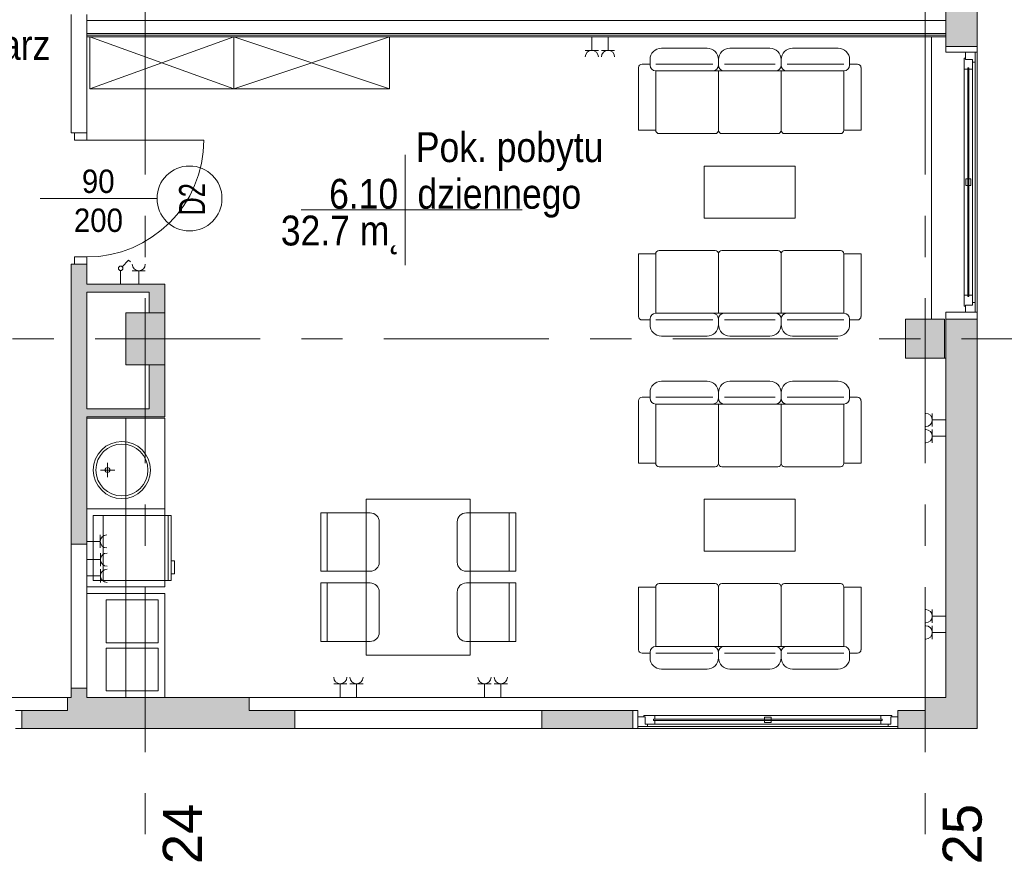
# Model space of a CAD drawing. Header units: centimetres. Extents: x -2424 to 1783, y 5 to 2907.
# Tile 51 of 94: x 491 to 1248, y 5 to 654. Entities that reach past the tile are written whole.
import ezdxf

# ---------------------------------------------------------------- set-up
doc = ezdxf.new("R2010")
doc.units = ezdxf.units.CM
doc.linetypes.add('Oś', pattern=[222.25, 127, -31.75, 31.75, -31.75])
for name, color, linetype, lineweight in [('A-ANNO-NOTE', 131, 'Continuous', 9), ('A-AREA-IDEN', 2, 'Continuous', 13), ('A-DETL-GENF', 92, 'Continuous', 13), ('A-DETL-MEDM', 33, 'Continuous', 13), ('A-DOOR', 31, 'Continuous', 13), ('A-GLAZ', 151, 'Continuous', 13), ('A-WALL', 113, 'Continuous', 13), ('A-WALL-FNSH', 113, 'Continuous', 13), ('E-ELEC-EQPM', 71, 'Continuous', 9), ('I-FURN', 30, 'Continuous', 9), ('P-SANR-FIXT', 6, 'Continuous', 9), ('Q-SPCQ', 91, 'Continuous', 9), ('S-COLS', 52, 'Continuous', 13), ('S-GRID', 1, 'Continuous', 13), ('S-GRID-IDEN', 1, 'Continuous', 13)]:
    doc.layers.add(name, color=color, linetype=linetype, lineweight=lineweight)
doc.layers.add('A-WALL-PATT', color=111, linetype='Continuous', lineweight=13, plot=False)
doc.styles.add('Arial', font='arial.ttf', dxfattribs={"width": 0.9, "height": 18})
doc.styles.add('Arial_1', font='arial.ttf', dxfattribs={"width": 0.7, "height": 20})
doc.styles.add('Arial_10', font='arial.ttf', dxfattribs={"width": 0.85, "height": 23})
doc.styles.add('Arial_7', font='arial.ttf', dxfattribs={"height": 30})

msp = doc.modelspace()

# ---------------------------------------------------------------- hatches: boundary and pattern name
at = {"layer": 'S-COLS', "lineweight": 9}
for points in [[(602.38, 388.33), (602.38, 428.33), (572.38, 428.33), (572.38, 388.33)], [(1202.38, 393.33), (1202.38, 423.33), (1172.38, 423.33), (1172.38, 393.33)]]:
    msp.add_hatch(color=251, dxfattribs=at).paths.add_polyline_path(points, flags=0)

# ---------------------------------------------------------------- linework, layer by layer
at = {"layer": 'A-ANNO-NOTE', "color": 251, "lineweight": 9}
msp.add_line((506.38, 516.33), (596.38, 516.33), dxfattribs=at)
msp.add_line((506.38, 516.33), (596.38, 516.33), dxfattribs=at)
msp.add_circle((621.38, 516.33), 25, dxfattribs=at)
at = {"layer": 'A-AREA-IDEN', "color": 251, "lineweight": 9}
for p, q in [((787.24, 550.05), (787.24, 507.55)), ((797, 507.55), (707.24, 507.55)), ((707.24, 507.55), (877.24, 507.55)), ((787.24, 507.55), (787.24, 465.05))]:
    msp.add_line(p, q, dxfattribs=at)
at = {"layer": 'A-DETL-GENF', "color": 251, "lineweight": 9}
for p, q in [((532.88, 566.83), (542.38, 566.83)), ((532.88, 561.33), (532.88, 566.83)), ((542.38, 561.33), (532.88, 561.33)), ((542.38, 566.83), (542.38, 561.33)), ((532.88, 471.33), (542.38, 471.33)), ((532.88, 465.83), (532.88, 471.33)), ((542.38, 471.33), (542.38, 465.83)), ((542.38, 465.83), (532.88, 465.83))]:
    msp.add_line(p, q, dxfattribs=at)
at = {"layer": 'A-DETL-MEDM', "color": 251, "lineweight": 9}
for p, q in [((542.38, 566.83), (532.88, 566.83)), ((532.88, 566.83), (532.88, 561.33)), ((532.88, 561.33), (542.38, 561.33)), ((542.38, 561.33), (542.38, 566.83)), ((532.88, 471.33), (542.38, 471.33)), ((532.88, 465.83), (532.88, 471.33)), ((542.38, 471.33), (542.38, 465.83)), ((542.38, 465.83), (532.88, 465.83))]:
    msp.add_line(p, q, dxfattribs=at)
at = {"layer": 'A-DOOR', "color": 251, "lineweight": 9}
msp.add_line((542.38, 561.33), (632.38, 561.33), dxfattribs=at)
msp.add_arc((542.38, 561.33), 90, 270, 0, dxfattribs=at)
at = {"layer": 'A-GLAZ', "color": 251, "lineweight": 9}
for p, q in [((1225.88, 628.83), (1218.38, 628.83)), ((1218.38, 628.83), (1218.38, 623.33)), ((1225.88, 621.33), (1225.88, 628.83)), ((1225.88, 628.83), (1225.88, 428.83)), ((1218.38, 624.33), (1217.38, 624.33)), ((1217.38, 624.33), (1217.38, 615.83)), ((1218.38, 623.33), (1218.38, 624.33)), ((1223.88, 623.33), (1218.38, 623.33)), ((1218.38, 623.33), (1223.88, 623.33)), ((1223.88, 615.83), (1223.88, 623.33)), ((1223.88, 623.33), (1223.88, 621.33)), ((1223.88, 621.33), (1225.88, 621.33)), ((1225.88, 436.33), (1225.88, 621.33)), ((1217.38, 615.83), (1220.13, 615.83)), ((1217.38, 441.83), (1217.38, 615.83)), ((1220.13, 616.83), (1220.13, 440.83)), ((1221.13, 616.83), (1220.13, 616.83)), ((1220.13, 615.83), (1220.13, 616.83)), ((1220.13, 616.83), (1221.13, 616.83)), ((1221.13, 440.83), (1221.13, 616.83)), ((1221.13, 616.83), (1221.13, 615.83)), ((1221.13, 615.83), (1223.88, 615.83)), ((1223.88, 441.83), (1223.88, 615.83)), ((1218.63, 531.33), (1218.63, 526.33)), ((1222.63, 531.33), (1218.63, 531.33)), ((1222.63, 526.33), (1222.63, 531.33)), ((1218.63, 526.33), (1222.63, 526.33)), ((1220.13, 441.83), (1217.38, 441.83)), ((1217.38, 441.83), (1217.38, 433.33)), ((1220.13, 440.83), (1220.13, 441.83)), ((1220.13, 440.83), (1221.13, 440.83)), ((1221.13, 440.83), (1220.13, 440.83)), ((1223.88, 441.83), (1221.13, 441.83)), ((1221.13, 441.83), (1221.13, 440.83)), ((1223.88, 434.33), (1223.88, 441.83)), ((1217.38, 433.33), (1218.38, 433.33)), ((1218.38, 433.33), (1218.38, 434.33)), ((1218.38, 434.33), (1223.88, 434.33)), ((1223.88, 434.33), (1218.38, 434.33)), ((1218.38, 434.33), (1218.38, 428.83)), ((1225.88, 436.33), (1223.88, 436.33)), ((1223.88, 436.33), (1223.88, 434.33)), ((1225.88, 428.83), (1225.88, 436.33)), ((1218.38, 428.83), (1225.88, 428.83)), ((971.88, 117.33), (966.38, 117.33)), ((966.38, 117.33), (966.38, 109.83)), ((979.38, 118.33), (970.88, 118.33)), ((970.88, 118.33), (970.88, 117.33)), ((970.88, 117.33), (971.88, 117.33)), ((971.88, 117.33), (971.88, 111.83)), ((971.88, 111.83), (971.88, 117.33)), ((1154.38, 115.58), (978.38, 115.58)), ((978.38, 115.58), (978.38, 114.58)), ((978.38, 114.58), (978.38, 115.58)), ((978.38, 115.58), (979.38, 115.58)), ((978.38, 114.58), (1154.38, 114.58)), ((979.38, 114.58), (978.38, 114.58)), ((979.38, 115.58), (979.38, 118.33)), ((979.38, 118.33), (1153.38, 118.33)), ((979.38, 111.83), (979.38, 114.58)), ((1068.88, 117.08), (1063.88, 117.08)), ((1063.88, 117.08), (1063.88, 113.08)), ((1068.88, 113.08), (1068.88, 117.08)), ((1153.38, 118.33), (1153.38, 115.58)), ((1161.88, 118.33), (1153.38, 118.33)), ((1153.38, 115.58), (1154.38, 115.58)), ((1154.38, 114.58), (1153.38, 114.58)), ((1153.38, 114.58), (1153.38, 111.83)), ((1154.38, 114.58), (1154.38, 115.58)), ((1154.38, 115.58), (1154.38, 114.58)), ((1160.88, 111.83), (1160.88, 117.33)), ((1160.88, 117.33), (1161.88, 117.33)), ((1160.88, 117.33), (1160.88, 111.83)), ((1166.38, 117.33), (1160.88, 117.33)), ((1161.88, 117.33), (1161.88, 118.33)), ((1166.38, 109.83), (1166.38, 117.33)), ((966.38, 109.83), (973.88, 109.83)), ((1166.38, 109.83), (966.38, 109.83)), ((971.88, 111.83), (979.38, 111.83)), ((973.88, 111.83), (971.88, 111.83)), ((973.88, 109.83), (973.88, 111.83)), ((973.88, 109.83), (1158.88, 109.83)), ((979.38, 111.83), (1153.38, 111.83)), ((1063.88, 113.08), (1068.88, 113.08)), ((1153.38, 111.83), (1160.88, 111.83)), ((1160.88, 111.83), (1158.88, 111.83)), ((1158.88, 111.83), (1158.88, 109.83)), ((1158.88, 109.83), (1166.38, 109.83))]:
    msp.add_line(p, q, dxfattribs=at)
at = {"layer": 'A-WALL', "color": 251, "lineweight": 9}
for p, q in [((1203.38, 663.33), (1203.38, 633.33)), ((1227.38, 633.33), (1227.38, 663.33)), ((530.38, 657.83), (530.38, 566.83)), ((542.38, 566.83), (542.38, 657.83)), ((1203.38, 653.33), (542.38, 653.33)), ((1203.38, 643.33), (1203.38, 653.33)), ((1203.38, 643.33), (542.38, 643.33)), ((1203.38, 642.08), (542.38, 642.08)), ((1192.38, 423.33), (1192.38, 640.83)), ((1203.38, 633.33), (1227.38, 633.33)), ((1203.38, 633.33), (1203.38, 628.83)), ((1203.38, 628.83), (1218.38, 628.83)), ((1225.88, 628.83), (1227.38, 628.83)), ((1227.38, 628.83), (1227.38, 633.33)), ((1227.38, 628.83), (1227.38, 428.83)), ((530.38, 566.83), (532.88, 566.83)), ((532.88, 465.83), (530.38, 465.83)), ((530.38, 465.83), (530.38, 250.33)), ((542.38, 450.33), (542.38, 465.83)), ((602.38, 450.33), (542.38, 450.33)), ((602.38, 428.33), (602.38, 450.33)), ((542.38, 354.33), (542.38, 444.33)), ((542.38, 444.33), (590.38, 444.33)), ((590.38, 444.33), (590.38, 428.33)), ((1218.38, 428.83), (1203.38, 428.83)), ((1203.38, 428.83), (1203.38, 423.33)), ((1227.38, 428.83), (1225.88, 428.83)), ((1227.38, 423.33), (1227.38, 428.83)), ((1203.38, 423.33), (1203.38, 132.33)), ((1227.38, 423.33), (1203.38, 423.33)), ((1227.38, 108.33), (1227.38, 423.33)), ((590.38, 388.33), (590.38, 354.33)), ((602.38, 348.33), (602.38, 388.33)), ((1202.38, 393.33), (1203.38, 393.33)), ((590.38, 354.33), (542.38, 354.33)), ((542.38, 250.33), (542.38, 348.33)), ((542.38, 348.33), (602.38, 348.33)), ((530.38, 250.33), (542.38, 250.33)), ((530.38, 250.33), (530.38, 139.33)), ((542.38, 139.33), (542.38, 250.33)), ((530.38, 139.33), (530.38, 132.33)), ((542.38, 139.33), (530.38, 139.33)), ((542.38, 132.33), (542.38, 139.33)), ((297.38, 132.33), (530.38, 132.33)), ((527.38, 132.33), (527.38, 122.33)), ((542.38, 132.33), (1203.38, 132.33)), ((667.38, 122.33), (667.38, 132.33)), ((1187.38, 132.33), (1187.38, 122.33)), ((492.38, 122.33), (487.38, 122.33)), ((527.38, 122.33), (492.38, 122.33)), ((492.38, 122.33), (492.38, 108.33)), ((702.38, 122.33), (667.38, 122.33)), ((702.38, 108.33), (702.38, 122.33)), ((892.38, 122.33), (702.38, 122.33)), ((962.38, 122.33), (892.38, 122.33)), ((892.38, 122.33), (892.38, 108.33)), ((962.38, 108.33), (962.38, 122.33)), ((966.38, 122.33), (962.38, 122.33)), ((966.38, 117.33), (966.38, 122.33)), ((1187.38, 122.33), (1166.38, 122.33)), ((1166.38, 122.33), (1166.38, 117.33)), ((487.38, 108.33), (492.38, 108.33)), ((492.38, 108.33), (702.38, 108.33)), ((702.38, 108.33), (892.38, 108.33)), ((892.38, 108.33), (962.38, 108.33)), ((962.38, 108.33), (966.38, 108.33)), ((966.38, 108.33), (966.38, 109.83)), ((1227.38, 108.33), (966.38, 108.33)), ((1166.38, 109.83), (1166.38, 108.33))]:
    msp.add_line(p, q, dxfattribs=at)
at = {"layer": 'A-WALL-FNSH', "color": 251, "lineweight": 9}
msp.add_line((542.38, 640.83), (1203.38, 640.83), dxfattribs=at)
at = {"layer": 'A-WALL-PATT', "color": 251, "linetype": 'Continuous', "lineweight": 9, "extrusion": (0, 0, -1)}
for points in [[(-1203.38, 633.33), (-1227.38, 663.33), (-1203.38, 663.33)], [(-1227.38, 663.33), (-1203.38, 633.33), (-1227.38, 633.33)], [(-542.38, 250.33), (-530.38, 465.83), (-530.38, 250.33)], [(-530.38, 465.83), (-542.38, 250.33), (-542.38, 465.83)], [(-542.38, 444.33), (-590.38, 450.33), (-542.38, 450.33)], [(-590.38, 450.33), (-542.38, 444.33), (-590.38, 444.33)], [(-590.38, 444.33), (-602.38, 428.33), (-590.38, 450.33)], [(-590.38, 450.33), (-602.38, 428.33), (-602.38, 450.33)], [(-602.38, 428.33), (-590.38, 444.33), (-590.38, 428.33)], [(-1203.38, 393.33), (-1227.38, 423.33), (-1203.38, 423.33)], [(-1227.38, 423.33), (-1203.38, 393.33), (-1227.38, 393.33)], [(-602.38, 348.33), (-590.38, 388.33), (-590.38, 348.33)], [(-590.38, 388.33), (-602.38, 348.33), (-602.38, 388.33)], [(-1227.38, 132.33), (-1203.38, 393.33), (-1203.38, 132.33)], [(-1203.38, 393.33), (-1227.38, 132.33), (-1227.38, 393.33)], [(-542.38, 348.33), (-590.38, 354.33), (-542.38, 354.33)], [(-590.38, 354.33), (-542.38, 348.33), (-590.38, 348.33)], [(-530.38, 132.33), (-542.38, 139.33), (-530.38, 139.33)], [(-542.38, 139.33), (-530.38, 132.33), (-542.38, 132.33)], [(-527.38, 132.33), (-527.38, 108.33), (-667.38, 132.33)], [(-667.38, 132.33), (-527.38, 108.33), (-667.38, 108.33)], [(-1187.38, 132.33), (-1187.38, 108.33), (-1227.38, 132.33)], [(-1227.38, 132.33), (-1187.38, 108.33), (-1227.38, 108.33)], [(-492.38, 108.33), (-527.38, 122.33), (-492.38, 122.33)], [(-527.38, 122.33), (-492.38, 108.33), (-527.38, 108.33)], [(-667.38, 108.33), (-702.38, 122.33), (-667.38, 122.33)], [(-702.38, 122.33), (-667.38, 108.33), (-702.38, 108.33)], [(-892.38, 108.33), (-962.38, 122.33), (-892.38, 122.33)], [(-962.38, 122.33), (-892.38, 108.33), (-962.38, 108.33)], [(-1166.38, 109.83), (-1187.38, 122.33), (-1166.38, 122.33)], [(-1187.38, 122.33), (-1166.38, 109.83), (-1187.38, 108.33)], [(-1187.38, 108.33), (-1166.38, 109.83), (-1166.38, 108.33)]]:
    msp.add_solid(points, dxfattribs=at)
at = {"layer": 'A-WALL-PATT', "color": 251, "linetype": 'Continuous', "lineweight": 9}
for points in [[(527.38, 108.33), (527.38, 132.33), (527.38, 122.33)], [(1187.38, 108.33), (1187.38, 132.33), (1187.38, 122.33)]]:
    msp.add_solid(points, dxfattribs=at)
at = {"layer": 'E-ELEC-EQPM', "color": 251, "lineweight": 9}
for p, q in [((930.88, 630.33), (930.88, 640.83)), ((943.38, 630.33), (943.38, 640.83)), ((925.8, 630.33), (935.96, 630.33)), ((938.3, 630.33), (948.46, 630.33)), ((569.61, 463.81), (574.56, 468.75)), ((574.56, 468.75), (575.87, 467.44)), ((568.38, 460.83), (568.38, 450.33)), ((587.38, 460.66), (577.38, 460.66)), ((582.38, 460.66), (582.38, 450.33)), ((1192.88, 350.91), (1192.88, 340.75)), ((1192.88, 345.83), (1203.38, 345.83)), ((1192.88, 338.41), (1192.88, 328.25)), ((1192.88, 333.33), (1203.38, 333.33)), ((552.71, 252.33), (542.38, 252.33)), ((552.71, 247.33), (552.71, 257.33)), ((552.88, 233.25), (552.88, 243.41)), ((552.88, 238.33), (542.38, 238.33)), ((552.88, 220.75), (552.88, 230.91)), ((552.88, 225.83), (542.38, 225.83)), ((1192.88, 199.91), (1192.88, 189.75)), ((1192.88, 194.83), (1203.38, 194.83)), ((1192.88, 187.41), (1192.88, 177.25)), ((1192.88, 182.33), (1203.38, 182.33)), ((742.46, 142.83), (732.3, 142.83)), ((737.38, 142.83), (737.38, 132.33)), ((754.96, 142.83), (744.8, 142.83)), ((749.88, 142.83), (749.88, 132.33)), ((853.46, 142.83), (843.3, 142.83)), ((848.38, 142.83), (848.38, 132.33)), ((865.96, 142.83), (855.8, 142.83)), ((860.88, 142.83), (860.88, 132.33))]:
    msp.add_line(p, q, dxfattribs=at)
msp.add_circle((568.38, 462.57), 1.75, dxfattribs=at)
for centre, radius, start, end in [((930.88, 625.25), 5.08, 0, 180), ((943.38, 625.25), 5.08, 0, 180), ((582.38, 465.66), 5, 180, 0), ((1187.8, 345.83), 5.08, 270, 90), ((1187.8, 333.33), 5.08, 270, 90), ((557.71, 252.33), 5, 90, 270), ((557.96, 238.33), 5.08, 90, 270), ((557.96, 225.83), 5.08, 90, 270), ((1187.8, 194.83), 5.08, 270, 90), ((1187.8, 182.33), 5.08, 270, 90), ((737.38, 147.91), 5.08, 180, 0), ((749.88, 147.91), 5.08, 180, 0), ((848.38, 147.91), 5.08, 180, 0), ((860.88, 147.91), 5.08, 180, 0)]:
    msp.add_arc(centre, radius, start, end, dxfattribs=at)
at = {"layer": 'I-FURN', "color": 251, "lineweight": 9}
for p, q in [((1019.57, 632.06), (984.47, 632.06)), ((1067.84, 632.06), (1037.12, 632.06)), ((1120.49, 632.06), (1085.39, 632.06)), ((975.7, 623.29), (975.7, 618.9)), ((1028.35, 623.29), (1028.35, 618.9)), ((1076.61, 623.29), (1076.61, 618.9)), ((1129.26, 618.9), (1129.26, 623.29)), ((966.92, 617.08), (966.92, 568.88)), ((975.7, 619.71), (969.56, 619.71)), ((980.09, 619.71), (1023.8, 619.71)), ((980.09, 568.88), (980.09, 614.51)), ((980.09, 614.51), (1028.35, 614.51)), ((1023.96, 619.71), (1017.82, 619.71)), ((1028.35, 568.88), (1028.35, 614.51)), ((1028.35, 614.51), (1076.61, 614.51)), ((1032.9, 619.71), (1072.06, 619.71)), ((1076.61, 614.51), (1076.61, 568.88)), ((1076.61, 614.51), (1124.87, 614.51)), ((1124.87, 619.71), (1081.16, 619.71)), ((1124.87, 614.51), (1124.87, 568.88)), ((1129.26, 619.71), (1135.4, 619.71)), ((1138.04, 568.88), (1138.04, 617.08)), ((966.92, 568.88), (980.09, 568.88)), ((1124.87, 568.88), (1138.04, 568.88)), ((1025.72, 566.25), (982.72, 566.25)), ((1073.98, 566.25), (1030.98, 566.25)), ((1079.24, 566.25), (1122.24, 566.25)), ((1017.48, 541.25), (1017.48, 501.25)), ((1087.48, 541.25), (1017.48, 541.25)), ((1087.48, 501.25), (1087.48, 541.25)), ((1017.48, 501.25), (1087.48, 501.25)), ((966.92, 473.62), (980.09, 473.62)), ((966.92, 425.43), (966.92, 473.62)), ((980.09, 473.62), (980.09, 427.99)), ((1025.72, 476.25), (982.72, 476.25)), ((1028.35, 473.62), (1028.35, 427.99)), ((1073.98, 476.25), (1030.98, 476.25)), ((1076.61, 427.99), (1076.61, 473.62)), ((1079.24, 476.25), (1122.24, 476.25)), ((1124.87, 473.62), (1138.04, 473.62)), ((1124.87, 427.99), (1124.87, 473.62)), ((1138.04, 473.62), (1138.04, 425.43)), ((980.09, 427.99), (1028.35, 427.99)), ((1028.35, 427.99), (1076.61, 427.99)), ((1076.61, 427.99), (1124.87, 427.99)), ((975.7, 422.8), (969.56, 422.8)), ((975.7, 419.21), (975.7, 423.6)), ((980.09, 422.8), (1023.8, 422.8)), ((1023.96, 422.8), (1017.82, 422.8)), ((1028.35, 419.21), (1028.35, 423.6)), ((1032.9, 422.8), (1072.06, 422.8)), ((1076.61, 419.21), (1076.61, 423.6)), ((1124.87, 422.8), (1081.16, 422.8)), ((1129.26, 423.6), (1129.26, 419.21)), ((1129.26, 422.8), (1135.4, 422.8)), ((1019.57, 410.44), (984.47, 410.44)), ((1067.84, 410.44), (1037.12, 410.44)), ((1120.49, 410.44), (1085.39, 410.44)), ((1019.57, 375.68), (984.47, 375.68)), ((1067.84, 375.68), (1037.12, 375.68)), ((1120.49, 375.68), (1085.39, 375.68)), ((975.7, 366.9), (975.7, 362.52)), ((1028.35, 366.9), (1028.35, 362.52)), ((1076.61, 366.9), (1076.61, 362.52)), ((1129.26, 362.52), (1129.26, 366.9)), ((966.92, 360.69), (966.92, 312.5)), ((975.7, 363.32), (969.56, 363.32)), ((980.09, 363.32), (1023.8, 363.32)), ((980.09, 312.5), (980.09, 358.13)), ((980.09, 358.13), (1028.35, 358.13)), ((1023.96, 363.32), (1017.82, 363.32)), ((1028.35, 312.5), (1028.35, 358.13)), ((1028.35, 358.13), (1076.61, 358.13)), ((1032.9, 363.32), (1072.06, 363.32)), ((1076.61, 358.13), (1076.61, 312.5)), ((1076.61, 358.13), (1124.87, 358.13)), ((1124.87, 363.32), (1081.16, 363.32)), ((1124.87, 358.13), (1124.87, 312.5)), ((1129.26, 363.32), (1135.4, 363.32)), ((1138.04, 312.5), (1138.04, 360.69)), ((602.38, 347.33), (542.38, 347.33)), ((542.38, 347.33), (572.38, 347.33)), ((572.38, 347.33), (572.38, 132.33)), ((602.38, 277.33), (602.38, 347.33)), ((966.92, 312.5), (980.09, 312.5)), ((1124.87, 312.5), (1138.04, 312.5)), ((1025.72, 309.87), (982.72, 309.87)), ((1073.98, 309.87), (1030.98, 309.87)), ((1079.24, 309.87), (1122.24, 309.87)), ((757.38, 284.87), (837.38, 284.87)), ((757.38, 164.87), (757.38, 284.87)), ((837.38, 284.87), (837.38, 164.87)), ((1017.48, 284.87), (1017.48, 244.87)), ((1087.48, 284.87), (1017.48, 284.87)), ((1087.48, 244.87), (1087.48, 284.87)), ((602.38, 277.33), (542.38, 277.33)), ((542.38, 277.33), (602.38, 277.33)), ((602.38, 217.33), (602.38, 277.33)), ((760.38, 274.37), (722.38, 274.37)), ((722.38, 274.37), (722.38, 229.37)), ((727.38, 274.37), (727.38, 229.37)), ((834.38, 274.37), (872.38, 274.37)), ((867.38, 274.37), (867.38, 229.37)), ((872.38, 274.37), (872.38, 229.37)), ((767.38, 236.37), (767.38, 267.37)), ((827.38, 236.37), (827.38, 267.37)), ((1017.48, 244.87), (1087.48, 244.87)), ((722.38, 229.37), (760.38, 229.37)), ((872.38, 229.37), (834.38, 229.37)), ((722.38, 220.37), (760.38, 220.37)), ((722.38, 175.37), (722.38, 220.37)), ((727.38, 175.37), (727.38, 220.37)), ((872.38, 220.37), (834.38, 220.37)), ((867.38, 175.37), (867.38, 220.37)), ((872.38, 175.37), (872.38, 220.37)), ((1025.72, 219.87), (982.72, 219.87)), ((1073.98, 219.87), (1030.98, 219.87)), ((1079.24, 219.87), (1122.24, 219.87)), ((542.38, 217.33), (602.38, 217.33)), ((767.38, 213.37), (767.38, 182.37)), ((827.38, 213.37), (827.38, 182.37)), ((966.92, 217.23), (980.09, 217.23)), ((966.92, 169.04), (966.92, 217.23)), ((980.09, 217.23), (980.09, 171.6)), ((1028.35, 217.23), (1028.35, 171.6)), ((1076.61, 171.6), (1076.61, 217.23)), ((1124.87, 217.23), (1138.04, 217.23)), ((1124.87, 171.6), (1124.87, 217.23)), ((1138.04, 217.23), (1138.04, 169.04)), ((760.38, 175.37), (722.38, 175.37)), ((834.38, 175.37), (872.38, 175.37)), ((975.7, 162.83), (975.7, 167.22)), ((980.09, 171.6), (1028.35, 171.6)), ((1028.35, 171.6), (1076.61, 171.6)), ((1028.35, 162.83), (1028.35, 167.22)), ((1076.61, 171.6), (1124.87, 171.6)), ((1076.61, 162.83), (1076.61, 167.22)), ((1129.26, 167.22), (1129.26, 162.83)), ((837.38, 164.87), (757.38, 164.87)), ((975.7, 166.41), (969.56, 166.41)), ((980.09, 166.41), (1023.8, 166.41)), ((1023.96, 166.41), (1017.82, 166.41)), ((1032.9, 166.41), (1072.06, 166.41)), ((1124.87, 166.41), (1081.16, 166.41)), ((1129.26, 166.41), (1135.4, 166.41)), ((1019.57, 154.05), (984.47, 154.05)), ((1067.84, 154.05), (1037.12, 154.05)), ((1120.49, 154.05), (1085.39, 154.05))]:
    msp.add_line(p, q, dxfattribs=at)
for centre, radius, start, end in [((984.47, 623.29), 8.77, 90, 180), ((1019.57, 623.29), 8.77, 0, 90), ((1037.12, 623.29), 8.77, 90, 180), ((1067.84, 623.29), 8.77, 360, 90), ((1085.39, 623.29), 8.77, 90, 180), ((1120.49, 623.29), 8.77, 0, 90), ((969.56, 617.08), 2.63, 90, 180), ((980.09, 618.9), 4.39, 180, 270), ((1023.96, 618.9), 4.39, 270, 0), ((1032.74, 618.9), 4.39, 180, 270), ((1072.22, 618.9), 4.39, 270, 0), ((1081, 618.9), 4.39, 180, 270), ((1124.87, 618.9), 4.39, 270, 0), ((1135.4, 617.08), 2.63, 0, 90), ((982.72, 568.88), 2.63, 180, 270), ((1025.72, 568.88), 2.63, 270, 0), ((1030.98, 568.88), 2.63, 180, 270), ((1073.98, 568.88), 2.63, 270, 0), ((1079.24, 568.88), 2.63, 180, 270), ((1122.24, 568.88), 2.63, 270, 0), ((982.72, 473.62), 2.63, 90, 180), ((1025.72, 473.62), 2.63, 0, 90), ((1030.98, 473.62), 2.63, 90, 180), ((1073.98, 473.62), 2.63, 0, 90), ((1079.24, 473.62), 2.63, 90, 180), ((1122.24, 473.62), 2.63, 0, 90), ((969.56, 425.43), 2.63, 180, 270), ((980.09, 423.6), 4.39, 90, 180), ((1023.96, 423.6), 4.39, 0, 90), ((1032.74, 423.6), 4.39, 90, 180), ((1072.22, 423.6), 4.39, 0, 90), ((1081, 423.6), 4.39, 90, 180), ((1124.87, 423.6), 4.39, 0, 90), ((1135.4, 425.43), 2.63, 270, 0), ((984.47, 419.21), 8.77, 180, 270), ((1019.57, 419.21), 8.77, 270, 0), ((1037.12, 419.21), 8.77, 180, 270), ((1067.84, 419.21), 8.77, 270, 0), ((1085.39, 419.21), 8.77, 180, 270), ((1120.49, 419.21), 8.77, 270, 0), ((984.47, 366.9), 8.77, 90, 180), ((1019.57, 366.9), 8.77, 0, 90), ((1037.12, 366.9), 8.77, 90, 180), ((1067.84, 366.9), 8.77, 360, 90), ((1085.39, 366.9), 8.77, 90, 180), ((1120.49, 366.9), 8.77, 0, 90), ((969.56, 360.69), 2.63, 90, 180), ((980.09, 362.52), 4.39, 180, 270), ((1023.96, 362.52), 4.39, 270, 0), ((1032.74, 362.52), 4.39, 180, 270), ((1072.22, 362.52), 4.39, 270, 0), ((1081, 362.52), 4.39, 180, 270), ((1124.87, 362.52), 4.39, 270, 0), ((1135.4, 360.69), 2.63, 0, 90), ((982.72, 312.5), 2.63, 180, 270), ((1025.72, 312.5), 2.63, 270, 0), ((1030.98, 312.5), 2.63, 180, 270), ((1073.98, 312.5), 2.63, 270, 0), ((1079.24, 312.5), 2.63, 180, 270), ((1122.24, 312.5), 2.63, 270, 0), ((760.38, 267.37), 7, 0, 90), ((834.38, 267.37), 7, 90, 180), ((760.38, 236.37), 7, 270, 0), ((834.38, 236.37), 7, 180, 270), ((760.38, 213.37), 7, 0, 90), ((834.38, 213.37), 7, 90, 180), ((982.72, 217.23), 2.63, 90, 180), ((1025.72, 217.23), 2.63, 0, 90), ((1030.98, 217.23), 2.63, 90, 180), ((1073.98, 217.23), 2.63, 0, 90), ((1079.24, 217.23), 2.63, 90, 180), ((1122.24, 217.23), 2.63, 0, 90), ((760.38, 182.37), 7, 270, 0), ((834.38, 182.37), 7, 180, 270), ((969.56, 169.04), 2.63, 180, 270), ((980.09, 167.22), 4.39, 90, 180), ((1023.96, 167.22), 4.39, 0, 90), ((1032.74, 167.22), 4.39, 90, 180), ((1072.22, 167.22), 4.39, 0, 90), ((1081, 167.22), 4.39, 90, 180), ((1124.87, 167.22), 4.39, 0, 90), ((1135.4, 169.04), 2.63, 270, 0), ((984.47, 162.83), 8.77, 180, 270), ((1019.57, 162.83), 8.77, 270, 0), ((1037.12, 162.83), 8.77, 180, 270), ((1067.84, 162.83), 8.77, 270, 0), ((1085.39, 162.83), 8.77, 180, 270), ((1120.49, 162.83), 8.77, 270, 0)]:
    msp.add_arc(centre, radius, start, end, dxfattribs=at)
at = {"layer": 'P-SANR-FIXT', "color": 251, "lineweight": 9}
for p, q in [((558.31, 301.83), (558.31, 312.83)), ((552.81, 307.33), (563.81, 307.33)), ((602.38, 212.33), (542.38, 212.33)), ((602.38, 132.33), (602.38, 212.33)), ((597.38, 207.33), (557.38, 207.33)), ((557.38, 207.33), (557.38, 174.33)), ((597.38, 174.33), (597.38, 207.33)), ((557.38, 174.33), (597.38, 174.33)), ((597.38, 170.33), (557.38, 170.33)), ((557.38, 170.33), (557.38, 137.33)), ((597.38, 137.33), (597.38, 170.33)), ((557.38, 137.33), (597.38, 137.33))]:
    msp.add_line(p, q, dxfattribs=at)
for centre, radius in [((569.38, 307.33), 22), ((569.38, 307.33), 20), ((558.31, 307.33), 1.9)]:
    msp.add_circle(centre, radius, dxfattribs=at)
at = {"layer": 'Q-SPCQ', "color": 251, "lineweight": 9}
for p, q in [((544.58, 600.83), (655.38, 640.83)), ((655.38, 600.83), (544.58, 640.83)), ((544.58, 600.83), (544.58, 640.83)), ((655.38, 640.83), (655.38, 600.83)), ((655.38, 600.83), (775.38, 640.83)), ((775.38, 600.83), (655.38, 640.83)), ((655.38, 600.83), (655.38, 640.83)), ((775.38, 640.83), (775.38, 600.83)), ((655.38, 600.83), (544.58, 600.83)), ((775.38, 600.83), (655.38, 600.83)), ((547.38, 272.33), (607.38, 272.33)), ((547.38, 222.33), (547.38, 272.33)), ((554.88, 222.33), (554.88, 272.33)), ((604.88, 222.33), (604.88, 272.33)), ((607.38, 272.33), (607.38, 222.33)), ((609.88, 237.33), (607.38, 237.33)), ((609.88, 227.33), (609.88, 237.33)), ((607.38, 227.33), (609.88, 227.33)), ((607.38, 222.33), (547.38, 222.33))]:
    msp.add_line(p, q, dxfattribs=at)
at = {"layer": 'S-COLS', "color": 251, "lineweight": 9}
for p, q in [((602.38, 428.33), (572.38, 428.33)), ((572.38, 428.33), (572.38, 388.33)), ((602.38, 388.33), (602.38, 428.33)), ((1202.38, 423.33), (1172.38, 423.33)), ((1172.38, 423.33), (1172.38, 393.33)), ((1202.38, 393.33), (1202.38, 423.33)), ((572.38, 388.33), (602.38, 388.33)), ((1172.38, 393.33), (1202.38, 393.33))]:
    msp.add_line(p, q, dxfattribs=at)
at = {"layer": 'S-GRID', "color": 251, "linetype": 'Oś', "lineweight": 9}
for p, q in [((587.38, 2884.27), (587.38, 27.13)), ((1187.38, 2884.27), (1187.38, 27.13)), ((1342.46, 408.33), (-1368.76, 408.33))]:
    msp.add_line(p, q, dxfattribs=at)

# ---------------------------------------------------------------- texts
at = {"layer": 'A-ANNO-NOTE', "color": 251, "lineweight": 9, "style": 'Arial', "width": 0.9}
for s, p in [('90', (538.58, 520.56)), ('200', (532.43, 490.56)), ('200', (532.43, 490.56))]:
    msp.add_text(s, height=18, dxfattribs=at).set_placement(p)
at = {"layer": 'A-ANNO-NOTE', "color": 251, "lineweight": 9, "style": 'Arial_1', "width": 0.7}
msp.add_text('D2', height=20, rotation=90, dxfattribs=at).set_placement((633.34, 503.17))
at = {"layer": 'A-AREA-IDEN', "color": 251, "lineweight": 9, "style": 'Arial_10', "width": 0.85}
for s, p in [('Korytarz', (412.6, 623.04)), ('Pok. pobytu', (795.56, 544.33)), ('6.10', (728.8, 508.44)), ('dziennego', (796.75, 508.44)), ('32.7 m˛', (691.66, 480.16))]:
    msp.add_text(s, height=23, dxfattribs=at).set_placement(p)
at = {"layer": 'S-GRID-IDEN', "color": 251, "lineweight": 9, "style": 'Arial_7'}
for s, p in [('24', (630.88, 3.9)), ('25', (1230.88, 3.74))]:
    msp.add_text(s, height=30, rotation=90, dxfattribs=at).set_placement(p)

doc.saveas('drawing.dxf')
